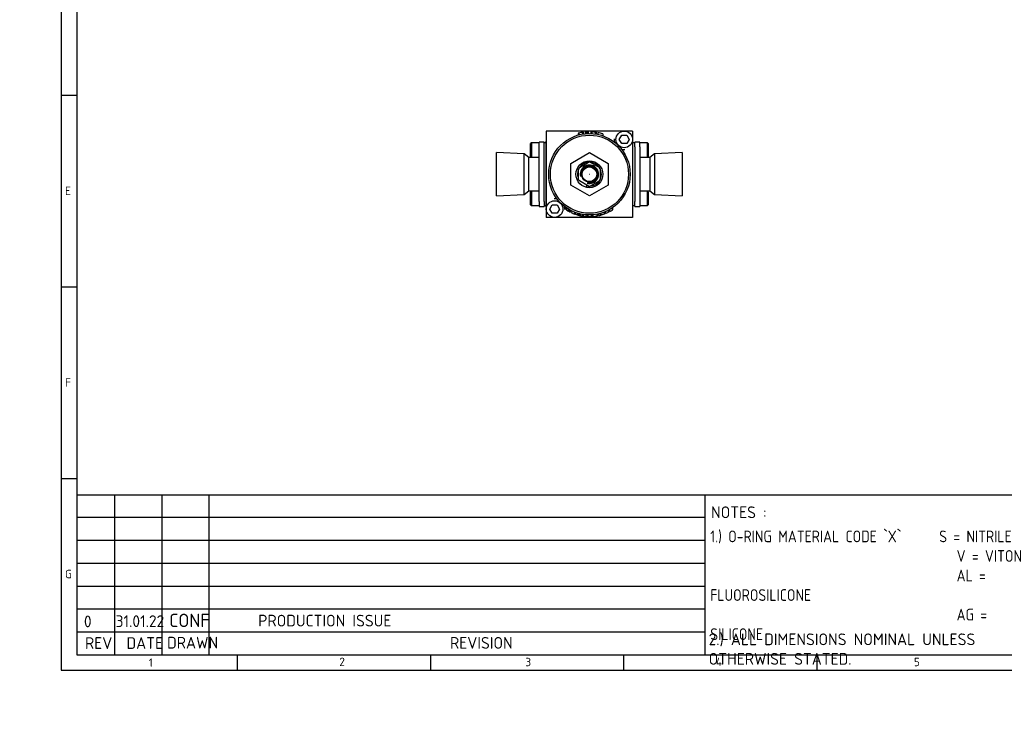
# Model space of a CAD drawing. Header units: millimetres. Extents: x 0 to 578, y 0 to 412.
# Tile 1 of 12: x 0 to 294, y 0 to 206. Entities that reach past the tile are written whole.
import ezdxf
from ezdxf import colors
from ezdxf.entities.mleader import LeaderData, LeaderLine
from ezdxf.math import Vec2, Vec3

# ---------------------------------------------------------------- set-up
doc = ezdxf.new("R2010")
doc.units = ezdxf.units.MM
for name, color, linetype in [('01', 7, 'Continuous'), ('Default', 7, 'Continuous'), ('dimensions', 7, 'Continuous'), ('drawing_sheet', 7, 'Continuous'), ('SH12-FR-AD', 7, 'Continuous'), ('title_block_text', 7, 'Continuous')]:
    doc.layers.add(name, color=color, linetype=linetype)

# ---------------------------------------------------------------- blocks, each defined once
blk = doc.blocks.new('SE4')
at = {"layer": 'SH12-FR-AD', "color": 7, "linetype": 'Continuous'}
for p, q in [((157.13, 172.87), (157.13, 160)), ((170, 172.87), (157.13, 172.87)), ((166.59, 172.2), (166.59, 171.68)), ((166.84, 172.27), (166.84, 171.75)), ((167.98, 172.51), (167.98, 172)), ((168.22, 172.03), (168.22, 172.55)), ((169.07, 172.64), (168.75, 172.61)), ((168.75, 172.61), (168.75, 172.1)), ((169.36, 172.66), (169.07, 172.64)), ((169.07, 172.64), (169.07, 172.13)), ((169.36, 172.66), (169.36, 172.15)), ((169.67, 172.67), (169.67, 172.16)), ((170, 172.87), (170, 172.9)), ((182.87, 172.87), (170, 172.87)), ((170.43, 172.66), (170.43, 172.16)), ((170.67, 172.65), (170.67, 172.15)), ((171.69, 172.56), (171.69, 172.05)), ((172.07, 171.99), (172.07, 172.5)), ((172.48, 172.43), (172.48, 171.91)), ((174.03, 172.01), (174.03, 171.48)), ((178.92, 170.39), (179.66, 171.66)), ((179.66, 171.66), (181.13, 171.66)), ((181.13, 171.66), (181.86, 170.39)), ((182.87, 172.87), (182.87, 160)), ((152.69, 169.38), (152.44, 169.12)), ((152.44, 165.32), (152.44, 169.12)), ((152.69, 169.38), (152.69, 165.07)), ((154.97, 169.38), (152.69, 169.38)), ((154.97, 168.19), (154.97, 169.6)), ((156.49, 169.6), (154.97, 169.6)), ((154.97, 162.17), (154.97, 168.19)), ((156.49, 168.19), (156.49, 169.6)), ((157.1, 169.35), (156.49, 169.35)), ((156.49, 162.17), (156.49, 168.19)), ((157.1, 169.64), (157.1, 169.73)), ((157.1, 169.57), (157.1, 169.64)), ((157.1, 168.19), (157.1, 169.57)), ((157.1, 162.33), (157.1, 168.19)), ((179.66, 169.12), (178.92, 170.39)), ((181.13, 169.12), (179.66, 169.12)), ((181.86, 170.39), (181.13, 169.12)), ((182.9, 169.73), (182.9, 168.24)), ((183.51, 169.35), (182.9, 169.35)), ((182.9, 168.24), (182.9, 162.22)), ((183.51, 168.19), (183.51, 169.6)), ((185.03, 169.6), (183.51, 169.6)), ((183.51, 168.19), (183.51, 162.17)), ((185.03, 168.19), (185.03, 169.6)), ((187.31, 169.38), (185.03, 169.38)), ((185.03, 168.19), (185.03, 162.17)), ((187.31, 165.07), (187.31, 169.38)), ((187.56, 169.12), (187.31, 169.38)), ((187.56, 169.12), (187.56, 165.32)), ((142.3, 153.56), (142.3, 166.44)), ((150.57, 166.08), (142.3, 166.44)), ((150.57, 153.92), (150.57, 166.08)), ((151.93, 164.94), (150.57, 166.08)), ((151.93, 155.06), (151.93, 164.94)), ((154.97, 164.94), (151.93, 164.94)), ((152.44, 165.32), (152.69, 165.07)), ((152.69, 165.07), (154.97, 165.07)), ((164.42, 163.22), (170, 166.46)), ((170, 166.46), (175.58, 163.22)), ((185.03, 165.07), (187.31, 165.07)), ((188.07, 164.94), (185.03, 164.94)), ((187.31, 165.07), (187.56, 165.32)), ((189.43, 166.08), (188.07, 164.94)), ((188.07, 164.94), (188.07, 155.06)), ((197.7, 166.44), (189.43, 166.08)), ((189.43, 166.08), (189.43, 153.92)), ((197.7, 166.44), (197.7, 153.56)), ((154.97, 157.83), (154.97, 162.17)), ((156.49, 157.83), (156.49, 162.17)), ((157.1, 162.16), (157.1, 162.33)), ((157.1, 161.73), (157.1, 162.16)), ((157.1, 160), (157.1, 161.73)), ((164.42, 156.78), (164.42, 163.22)), ((167.03, 162), (169.75, 163.57)), ((170.25, 163.57), (172.97, 162)), ((175.58, 163.22), (175.58, 156.78)), ((182.9, 162.22), (182.9, 160)), ((183.51, 162.17), (183.51, 157.83)), ((185.03, 162.17), (185.03, 157.83)), ((142.3, 160), (142.27, 160)), ((157.1, 157.78), (157.1, 160)), ((157.13, 160), (157.13, 147.12)), ((166.78, 158.43), (166.78, 161.57)), ((169.97, 160), (170.03, 160)), ((170, 160.02), (170, 159.97)), ((173.22, 161.57), (173.22, 158.43)), ((182.87, 160), (182.87, 147.12)), ((182.9, 160), (182.9, 158.27)), ((197.7, 160), (197.73, 160)), ((154.97, 151.81), (154.97, 157.83)), ((156.49, 151.81), (156.49, 157.83)), ((157.1, 151.76), (157.1, 157.78)), ((170, 153.54), (164.42, 156.78)), ((169.75, 156.43), (167.03, 158)), ((175.58, 156.78), (170, 153.54)), ((172.97, 158), (170.25, 156.43)), ((182.9, 158.27), (182.9, 157.84)), ((182.9, 157.84), (182.9, 157.67)), ((182.9, 157.67), (182.9, 151.81)), ((183.51, 157.83), (183.51, 151.81)), ((185.03, 157.83), (185.03, 151.81)), ((142.3, 153.56), (150.57, 153.92)), ((150.57, 153.92), (151.93, 155.06)), ((151.93, 155.06), (154.97, 155.06)), ((152.69, 154.93), (152.44, 154.68)), ((152.44, 150.88), (152.44, 154.68)), ((152.69, 154.93), (152.69, 150.62)), ((154.97, 154.93), (152.69, 154.93)), ((185.03, 155.06), (188.07, 155.06)), ((187.31, 154.93), (185.03, 154.93)), ((187.31, 150.62), (187.31, 154.93)), ((187.56, 154.68), (187.31, 154.93)), ((187.56, 154.68), (187.56, 150.88)), ((188.07, 155.06), (189.43, 153.92)), ((189.43, 153.92), (197.7, 153.56)), ((152.44, 150.88), (152.69, 150.62)), ((152.69, 150.62), (154.97, 150.62)), ((154.97, 151.81), (154.97, 150.39)), ((154.97, 150.39), (156.49, 150.39)), ((156.49, 151.81), (156.49, 150.39)), ((156.49, 150.65), (157.1, 150.65)), ((157.1, 150.27), (157.1, 151.76)), ((158.14, 149.61), (158.87, 150.88)), ((158.87, 150.88), (160.34, 150.88)), ((160.34, 150.88), (161.08, 149.61)), ((163.02, 149.42), (163.02, 150.04)), ((163.22, 149.29), (163.22, 149.9)), ((176.85, 149.34), (176.85, 149.95)), ((177.03, 149.46), (177.03, 150.07)), ((182.9, 151.81), (182.9, 150.43)), ((182.9, 150.65), (183.51, 150.65)), ((182.9, 150.43), (182.9, 150.36)), ((182.9, 150.36), (182.9, 150.33)), ((182.9, 150.33), (182.9, 150.27)), ((183.51, 150.39), (183.51, 151.81)), ((183.51, 150.39), (185.03, 150.39)), ((185.03, 151.81), (185.03, 150.39)), ((185.03, 150.62), (187.31, 150.62)), ((187.31, 150.62), (187.56, 150.88)), ((170, 147.12), (157.13, 147.12)), ((158.87, 148.34), (158.14, 149.61)), ((160.34, 148.34), (158.87, 148.34)), ((161.08, 149.61), (160.34, 148.34)), ((163.09, 149.38), (163.09, 149.37)), ((163.8, 148.95), (163.8, 149.53)), ((164.07, 148.8), (164.07, 149.38)), ((164.25, 148.71), (164.25, 149.28)), ((164.59, 148.54), (164.59, 149.11)), ((165.64, 148.1), (165.64, 148.64)), ((165.86, 148.02), (165.86, 148.56)), ((166.44, 147.84), (166.44, 148.37)), ((166.59, 147.8), (166.59, 148.32)), ((166.92, 147.71), (166.92, 148.23)), ((167.25, 147.63), (167.25, 148.15)), ((167.39, 147.6), (167.39, 148.12)), ((167.99, 147.49), (167.99, 148)), ((168.06, 147.48), (168.06, 147.99)), ((168.17, 147.97), (168.17, 147.46)), ((169.33, 147.34), (169.33, 147.85)), ((169.61, 147.33), (169.61, 147.84)), ((182.87, 147.12), (170, 147.12)), ((170, 147.1), (170, 147.12)), ((170.6, 147.34), (170.6, 147.85)), ((170.78, 147.35), (170.78, 147.86)), ((170.81, 147.35), (170.81, 147.86)), ((171.14, 147.38), (171.14, 147.89)), ((172.28, 147.54), (172.28, 148.05)), ((172.45, 147.57), (172.45, 148.08)), ((172.74, 147.63), (172.74, 148.15)), ((172.92, 147.67), (172.92, 148.19)), ((173.36, 147.78), (173.36, 148.31)), ((174.52, 148.16), (174.52, 148.71)), ((174.79, 148.27), (174.79, 148.82)), ((175.68, 148.67), (175.68, 149.24)), ((175.98, 148.83), (175.98, 149.41)), ((176.04, 148.86), (176.04, 149.44))]:
    blk.add_line(p, q, dxfattribs=at)
at = {"layer": 'SH12-FR-AD', "color": 7}
for p, q in [((170, 172.85), (170, 172.87)), ((142.32, 160), (142.3, 160)), ((172.56, 160), (172.51, 160)), ((197.68, 160), (197.7, 160)), ((170, 147.12), (170, 147.15))]:
    blk.add_line(p, q, dxfattribs=at)
at = {"layer": 'SH12-FR-AD', "color": 7, "linetype": 'Continuous'}
for centre, radius in [((170, 160), 12.16), ((170, 160), 11.66), ((180.39, 170.39), 2.48), ((170, 160), 4.02), ((170, 160), 2.36), ((170, 160), 2.2), ((159.61, 149.61), 2.48)]:
    blk.add_circle(centre, radius, dxfattribs=at)
for centre, radius, start, end in [((170, 160), 12.67, 104.4455, 105.5976), ((170, 160), 12.67, 99.1716, 104.4455), ((170, 160), 12.67, 104.0299, 104.1749), ((170, 160), 12.67, 98.0956, 99.1804), ((170, 160), 12.67, 91.5135, 92.8926), ((170, 160), 12.67, 82.3269, 86.9621), ((170, 160), 12.67, 80.6133, 82.3366), ((170, 160), 12.67, 71.4508, 78.7054), ((180.39, 170.39), 3.04, 176.6799, 194.7417), ((156.87, 169.84), 0.253, 334.1581, 0), ((183.13, 169.84), 0.253, 180, 205.8419), ((180.39, 170.39), 3.04, 255.2583, 273.3201), ((170, 160), 3.58, 255, 195), ((167.29, 161.57), 0.507, 120, 180), ((170, 160), 2.74, 255, 195), ((170, 160), 2.59, 255, 195), ((170, 163.13), 0.507, 60, 120), ((172.71, 161.57), 0.507, 0, 60), ((167.29, 158.43), 0.507, 180, 240), ((170, 156.87), 0.507, 240, 300), ((172.71, 158.43), 0.507, 300, 0), ((156.87, 150.16), 0.253, 0, 25.8419), ((159.61, 149.61), 3.04, 75.2583, 93.3201), ((159.61, 149.61), 3.04, 356.6799, 14.7417), ((183.13, 150.16), 0.253, 154.1581, 180), ((170, 160), 12.67, 236.5773, 237.6478), ((170, 160), 12.67, 237.6478, 240.7072), ((170, 160), 12.67, 240.7072, 242.1186), ((170, 160), 12.67, 242.1186, 243.033), ((170, 160), 12.67, 244.7148, 249.8726), ((170, 160), 12.67, 250.9103, 253.7046), ((170, 160), 12.67, 253.7046, 254.3763), ((170, 160), 12.67, 254.3763, 255.9293), ((170, 160), 12.67, 255.9293, 257.445), ((170, 160), 12.67, 257.445, 258.1326), ((170, 160), 12.67, 258.1326, 260.8844), ((170, 160), 12.67, 261.1936, 265.2111), ((170, 160), 12.67, 266.8033, 266.9203), ((170, 160), 12.67, 266.974, 268.241), ((170, 160), 12.67, 268.2361, 272.7059), ((170, 160), 12.67, 271.8012, 272.0438), ((170, 160), 12.67, 272.7059, 273.5275), ((170, 160), 12.67, 273.5275, 273.6849), ((170, 160), 12.67, 273.6849, 277.3858), ((170, 160), 12.67, 275.173, 280.3806), ((170, 160), 12.67, 280.3363, 281.1624), ((170, 160), 12.67, 282.4732, 283.3148), ((170, 160), 12.67, 283.3033, 285.3945), ((170, 160), 12.67, 292.2321, 296.6135), ((170, 160), 12.67, 298.1666, 298.464), ((170, 160), 12.67, 298.464, 302.7441), ((170, 160), 12.67, 302.7441, 303.7144)]:
    blk.add_arc(centre, radius, start, end, dxfattribs=at)
for points, knots in [([(170.67, 172.65), (170.56, 172.66), (170.5, 172.66), (170.44, 172.66), (170.43, 172.66), (170.43, 172.66)], [0, 0, 0, 0, 0.25, 0.25, 0.4697519, 0.4697519, 0.4697519, 0.4697519]), ([(169.33, 147.35), (169.34, 147.35), (169.33, 147.35), (169.33, 147.35), (169.33, 147.35), (169.33, 147.35), (169.35, 147.34), (169.31, 147.35), (169.22, 147.35), (168.99, 147.37), (168.86, 147.38), (168.59, 147.41), (168.46, 147.42), (168.24, 147.45), (168.17, 147.46), (168.17, 147.46)], [0.5019203, 0.5019203, 0.5019203, 0.5019203, 0.625, 0.625, 0.6875, 0.6875, 0.75, 0.75, 0.8125, 0.8125, 0.875, 0.875, 0.9375, 0.9375, 1, 1, 1, 1]), ([(174.52, 148.16), (174.52, 148.16), (174.52, 148.16), (174.52, 148.16), (174.52, 148.16), (174.54, 148.17), (174.47, 148.14), (174.39, 148.11), (174.2, 148.04), (174.08, 148), (173.85, 147.93), (173.73, 147.89), (173.52, 147.83), (173.44, 147.8), (173.35, 147.78), (173.36, 147.78), (173.36, 147.78), (173.36, 147.78), (173.36, 147.78), (173.36, 147.78)], [0, 0, 0, 0, 0.25, 0.3125, 0.3125, 0.375, 0.375, 0.4375, 0.4375, 0.5, 0.5, 0.5625, 0.5625, 0.625, 0.625, 0.6875, 0.6875, 0.75, 1, 1, 1, 1])]:
    blk.add_open_spline(points, degree=3, knots=knots, dxfattribs=at)
blk = doc.blocks.new('_Dot')
at = {"color": 0, "linetype": 'ByBlock', "lineweight": -2}
blk.add_line((-0.5, 0), (-1, 0), dxfattribs=at)
at = {"color": 0, "linetype": 'ByBlock', "const_width": 0.5}
blk.add_lwpolyline([(-0.25, 0, 1), (0.25, 0, 1)], format="xyb", close=True, dxfattribs=at)

msp = doc.modelspace()

# ---------------------------------------------------------------- linework, layer by layer
at = {"layer": '01', "color": 7}
for p, q in [((12.42, 412.24), (12.42, 12)), ((17.01, 407.65), (17.01, 16.59)), ((17.01, 183.53), (12.42, 183.53)), ((12.42, 126.36), (17.01, 126.36)), ((12.42, 69.18), (17.01, 69.18)), ((573.83, 64.24), (17.01, 64.24)), ((28.3, 64.24), (28.3, 16.59)), ((42.42, 64.24), (42.42, 16.59)), ((56.54, 16.59), (56.54, 64.24)), ((204.42, 64.24), (204.42, 16.59)), ((204.42, 57.53), (17.01, 57.53)), ((204.42, 50.69), (17.01, 50.69)), ((204.42, 43.84), (17.01, 43.84)), ((204.42, 36.99), (17.01, 36.99)), ((204.42, 30.18), (17.01, 30.18)), ((204.42, 23.37), (17.01, 23.37)), ((17.01, 16.59), (573.83, 16.59)), ((65.02, 12), (65.02, 16.59)), ((122.62, 16.59), (122.62, 12)), ((180.22, 12), (180.22, 16.59)), ((237.89, 16.59), (237.89, 12)), ((12.42, 12), (578.42, 12))]:
    msp.add_line(p, q, dxfattribs=at)

# ---------------------------------------------------------------- block references
at = {"layer": 'dimensions'}
msp.add_blockref('SE4', (0, 0), dxfattribs=at)

# ---------------------------------------------------------------- texts
at = {"layer": '01', "attachment_point": 7}
for s, insert, char_height, width in [('{\\fSolid Edge ISO|b0||i0||c0|p34;\\C7;\\H2.5;\\W1.;E}', (13.55, 153.77), 2.5, 2.3089), ('{\\fSolid Edge ISO|b0||i0||c0|p34;\\C7;\\H2.5;\\W1.;F}', (13.55, 96.6), 2.5, 2.0941), ('{\\fSolid Edge ISO|b0||i0||c0|p34;\\C7;\\H2.5;\\W1.;G}', (13.55, 39.42), 2.5, 2.6848), ('{\\fSolid Edge ISO|b0||i0||c0|p34;\\C7;\\H3.5;\\W1.;REV}', (19.48, 18.32), 3.5, 7.0878), ('{\\fSolid Edge ISO|b0||i0||c0|p34;\\C7;\\H3.5;\\W1.;DATE}', (31.87, 18.32), 3.5, 8.0374), ('{\\fSolid Edge ISO|b0||i0||c0|p34;\\C7;\\H3.5;\\W1.;DRAWN}', (43.98, 18.43), 3.5, 11.5712), ('{\\fSolid Edge ISO|b0||i0||c0|p34;\\C7;\\H3.5;\\W1.;REVISION}', (128.4, 18.38), 3.5, 14.3242), ('{\\fSolid Edge ISO|b0||i0||c0|p34;\\C7;\\H2.5;\\W1.;2}', (95.39, 13.23), 2.5, 1.9331), ('{\\fSolid Edge ISO|b0||i0||c0|p34;\\C7;\\H2.5;\\W1.;4}', (207.75, 13.23), 2.5, 1.9331)]:
    msp.add_mtext(s, dxfattribs=dict(at, insert=insert, char_height=char_height, width=width))
at = {"layer": 'Default', "char_height": 2.5}
for s, insert, width, attachment_point in [('{\\fSolid Edge ISO|b0||i0||c0|p34;\\C7;\\H2.5;\\W1.;1}', (38.52, 15.47), 1.0227, 1), ('{\\fSolid Edge ISO|b0||i0||c0|p34;\\C7;\\H2.5;\\W1.;3}', (150.91, 15.66), 1.3068, 1), ('{\\fSolid Edge ISO|b0||i0||c0|p34;\\C7;\\H2.5;\\W1.;5}', (266.85, 14.42), 1.4205, 4)]:
    msp.add_mtext(s, dxfattribs=dict(at, insert=insert, width=width, attachment_point=attachment_point))
at = {"layer": 'drawing_sheet', "char_height": 3.5}
for s, insert, width, attachment_point in [('{\\fSolid Edge ISO|b0||i0||c0|p34;\\C7;\\H3.5;\\W1.;NOTES :}', (206.29, 57.36), 41.8306, 7), ('{\\fSolid Edge ISO|b0||i0||c0|p34;\\C7;\\H3.5;\\W0.94;1.) O-RING MATERIAL CODE `X`      S = NITRILE\\P}{\\fSolid Edge ISO|b0||i0||c0|p34;\\C7;\\H3.5;\\W0.94;                                       V = VITON\\P}{\\fSolid Edge ISO|b0||i0||c0|p34;\\C7;\\H3.5;\\W0.94;                                       AL}{\\fSolid Edge ISO|b0||i0||c0|p34;\\C7;\\H3.5;\\W0.94; = }{\\fSolid Edge ISO|b0||i0||c0|p34;\\C7;\\H3.5;\\W0.94;FLUOROSILICONE^I}{\\fSolid Edge ISO|b0||i0||c0|p34;\\C7;\\H3.5;\\W0.94;\\P}{\\fSolid Edge ISO|b0||i0||c0|p34;\\C7;\\H3.5;\\W0.94;                                       AG = SILICONE\\P}', (206.05, 53.65), 95.3162, 1), ('{\\fSolid Edge ISO|b0||i0||c0|p34;\\C7;\\H3.5;\\W1.;2.) ALL DIMENSIONS NOMINAL UNLESS OTHERWISE STATED.   }', (205.57, 22.94), 96.5892, 1)]:
    msp.add_mtext(s, dxfattribs=dict(at, insert=insert, width=width, attachment_point=attachment_point))
at = {"layer": 'title_block_text', "insert": (71.17, 26.77), "char_height": 3.5, "width": 132.4347, "attachment_point": 4}
msp.add_mtext('{\\fSolid Edge ISO|b0||i0||c0|p34;\\C7;\\H3.5;\\W1.;PRODUCTION ISSUE}', dxfattribs=at)

# ---------------------------------------------------------------- leaders
at = {"layer": 'Default', "color": 7, "linetype": 'Continuous'}
ml = msp.add_multileader_mtext('Standard', dxfattribs=at)
ml.set_content('{\\pxsm0.9;\\fSolid Edge ISO|b0||i0||c0|p34;\\W1.;SH12-FR-SR-AD-X-X\\P}', color=256)
ml.set_leader_properties()
ml.set_arrow_properties(name='DOT')
ml.build(insert=Vec2(0, 0))
ml.multileader.update_dxf_attribs({"leader_type": 0, "dogleg_length": 0})
ctx = ml.context
ctx.base_point, ctx.landing_gap_size = Vec3(444.63, 43.92), 1.4
notes = []
notes.append((ctx, [(0, (0, 0, 0), (0, 0), (1, 0), 1, [])]))
ctx.mtext.insert = Vec3(446.63, 45.93)
ml = msp.add_multileader_mtext('Standard', dxfattribs=at)
ml.set_content('{\\pxsm0.9;\\fSolid Edge ISO|b0||i0||c0|p34;\\W1.;Quote Only\\P}', color=256)
ml.set_leader_properties()
ml.set_arrow_properties(name='DOT')
ml.build(insert=Vec2(0, 0))
ml.multileader.update_dxf_attribs({"leader_type": 0, "dogleg_length": 0, "arrow_head_size": 5})
ctx = ml.context
ctx.base_point, ctx.char_height, ctx.arrow_head_size, ctx.landing_gap_size = Vec3(530.83, 33.19), 5, 5, 1.75
notes.append((ctx, [(0, (0, 0, 0), (0, 0), (1, 0), 1, [])]))
ctx.mtext.insert = Vec3(532.83, 36.34)
ml = msp.add_multileader_mtext('Standard', dxfattribs=at)
ml.set_content('{\\pxsm0.9;\\fSolid Edge ISO|b0||i0||c0|p34;\\W1.;0\\P}', color=256)
ml.set_leader_properties()
ml.set_arrow_properties(name='DOT')
ml.build(insert=Vec2(0, 0))
ml.multileader.update_dxf_attribs({"leader_type": 0, "dogleg_length": 0})
ctx = ml.context
ctx.base_point, ctx.landing_gap_size = Vec3(565.53, 33.25), 1.4
notes.append((ctx, [(0, (0, 0, 0), (0, 0), (1, 0), 1, [])]))
ctx.mtext.insert = Vec3(567.53, 35.27)
ml = msp.add_multileader_mtext('Standard', dxfattribs=at)
ml.set_content('{\\pxsm0.9;\\fSolid Edge ISO|b0||i0||c0|p34;\\W1.;0\\P}', color=256)
ml.set_leader_properties()
ml.set_arrow_properties(name='DOT')
ml.build(insert=Vec2(0, 0))
ml.multileader.update_dxf_attribs({"leader_type": 0, "dogleg_length": 0})
ctx = ml.context
ctx.base_point, ctx.landing_gap_size = Vec3(565.53, 33.25), 1.4
notes.append((ctx, [(0, (0, 0, 0), (0, 0), (1, 0), 1, [])]))
ctx.mtext.insert = Vec3(567.53, 35.27)
ml = msp.add_multileader_mtext('Standard', dxfattribs=at)
ml.set_content('{\\pxsm0.9;\\fSolid Edge ISO|b0||i0||c0|p34;\\W1.;0\\P}', color=256)
ml.set_leader_properties()
ml.set_arrow_properties(name='DOT')
ml.build(insert=Vec2(0, 0))
ml.multileader.update_dxf_attribs({"leader_type": 0, "dogleg_length": 0})
ctx = ml.context
ctx.base_point, ctx.landing_gap_size = Vec3(565.53, 33.25), 1.4
notes.append((ctx, [(0, (0, 0, 0), (0, 0), (1, 0), 1, [])]))
ctx.mtext.insert = Vec3(567.53, 35.27)
ml = msp.add_multileader_mtext('Standard', dxfattribs=at)
ml.set_content('{\\pxsm0.9;\\fSolid Edge ISO|b0||i0||c0|p34;\\W1.;CONF\\P}', color=256)
ml.set_leader_properties()
ml.build(insert=Vec2(0, 0))
ml.multileader.update_dxf_attribs({"dogleg_length": 0, "arrow_head_size": 0.584})
ctx = ml.context
ctx.base_point, ctx.arrow_head_size, ctx.landing_gap_size = Vec3(44.25, 26.81), 0.584, 1.4
ctx.text_align_type = 1
notes.append((ctx, [(0, (0, 0, 0), (0, 0), (1, 0), 1, [])]))
ctx.mtext.insert, ctx.mtext.alignment = Vec3(50.62, 28.83), 2
ml = msp.add_multileader_mtext('Standard', dxfattribs=at)
ml.set_content('{\\pxsm0.9;\\fSolid Edge ISO|b0||i0||c0|p34;\\W1.;\\P}', color=256)
ml.set_leader_properties()
ml.set_arrow_properties(name='DOT')
ml.build(insert=Vec2(0, 0))
ml.multileader.update_dxf_attribs({"leader_type": 0, "dogleg_length": 0})
ctx = ml.context
ctx.base_point, ctx.landing_gap_size = Vec3(44.19, 26.57), 1.4
notes.append((ctx, [(0, (0, 0, 0), (0, 0), (1, 0), 1, [])]))
ctx.mtext.insert = Vec3(46.19, 28.57)
ml = msp.add_multileader_mtext('Standard', dxfattribs=at)
ml.set_content('{\\pxsm0.9;\\fSolid Edge ISO|b0||i0||c0|p34;\\W1.;31.01.22\\P}', color=256)
ml.set_leader_properties()
ml.set_arrow_properties(name='DOT')
ml.build(insert=Vec2(0, 0))
ml.multileader.update_dxf_attribs({"leader_type": 0, "dogleg_length": 0, "arrow_head_size": 3.5})
ctx = ml.context
ctx.base_point, ctx.char_height, ctx.arrow_head_size, ctx.landing_gap_size = Vec3(26.62, 26.58), 3.5, 3.5, 1.23
notes.append((ctx, [(0, (0, 0, 0), (0, 0), (1, 0), 1, [])]))
ctx.mtext.insert = Vec3(28.62, 28.35)
ml = msp.add_multileader_mtext('Standard', dxfattribs=at)
ml.set_content('{\\pxsm0.9;\\fSolid Edge ISO|b0||i0||c0|p34;\\W1.;0\\P}', color=256)
ml.set_leader_properties()
ml.set_arrow_properties(name='DOT')
ml.build(insert=Vec2(0, 0))
ml.multileader.update_dxf_attribs({"leader_type": 0, "dogleg_length": 0, "arrow_head_size": 3.5})
ctx = ml.context
ctx.base_point, ctx.char_height, ctx.arrow_head_size, ctx.landing_gap_size = Vec3(17.17, 26.5), 3.5, 3.5, 1.23
notes.append((ctx, [(0, (0, 0, 0), (0, 0), (1, 0), 1, [])]))
ctx.mtext.insert = Vec3(19.17, 28.27)
ml = msp.add_multileader_mtext('Standard', dxfattribs=at)
ml.set_content('{\\pxsm0.9;\\fSolid Edge ISO|b0||i0||c0|p34;\\W1.;CONF\\P}', color=256)
ml.set_leader_properties()
ml.set_arrow_properties(name='DOT')
ml.build(insert=Vec2(0, 0))
ml.multileader.update_dxf_attribs({"leader_type": 0, "dogleg_length": 0, "arrow_head_size": 3})
ctx = ml.context
ctx.base_point, ctx.char_height, ctx.arrow_head_size, ctx.landing_gap_size = Vec3(439.59, 24.15), 3, 3, 1.05
notes.append((ctx, [(0, (0, 0, 0), (0, 0), (1, 0), 1, [])]))
ctx.mtext.insert = Vec3(441.59, 25.66)
ml = msp.add_multileader_mtext('Standard', dxfattribs=at)
ml.set_content('{\\pxsm0.9;\\fSolid Edge ISO|b0||i0||c0|p34;\\W1.;31.01.22\\P}', color=256)
ml.set_leader_properties()
ml.set_arrow_properties(name='DOT')
ml.build(insert=Vec2(0, 0))
ml.multileader.update_dxf_attribs({"leader_type": 0, "dogleg_length": 0, "arrow_head_size": 2.5})
ctx = ml.context
ctx.base_point, ctx.char_height, ctx.arrow_head_size, ctx.landing_gap_size = Vec3(468.66, 24.07), 2.5, 2.5, 0.875
notes.append((ctx, [(0, (0, 0, 0), (0, 0), (1, 0), 1, [])]))
ctx.mtext.insert = Vec3(470.66, 25.34)
for ctx, leaders in notes:
    for number, flags, end, landing, length, lines in leaders:
        leader = LeaderData()
        leader.index, (leader.has_last_leader_line, leader.has_dogleg_vector, leader.attachment_direction) = number, flags
        leader.last_leader_point, leader.dogleg_vector, leader.dogleg_length = Vec3(end), Vec3(landing), length
        for number, points, colour, breaks in lines:
            line = LeaderLine()
            line.index, line.vertices, line.color, line.breaks = number, Vec3.list(points), colors.encode_raw_color(colour), breaks
            leader.lines.append(line)
        ctx.leaders.append(leader)

doc.saveas('drawing.dxf')
